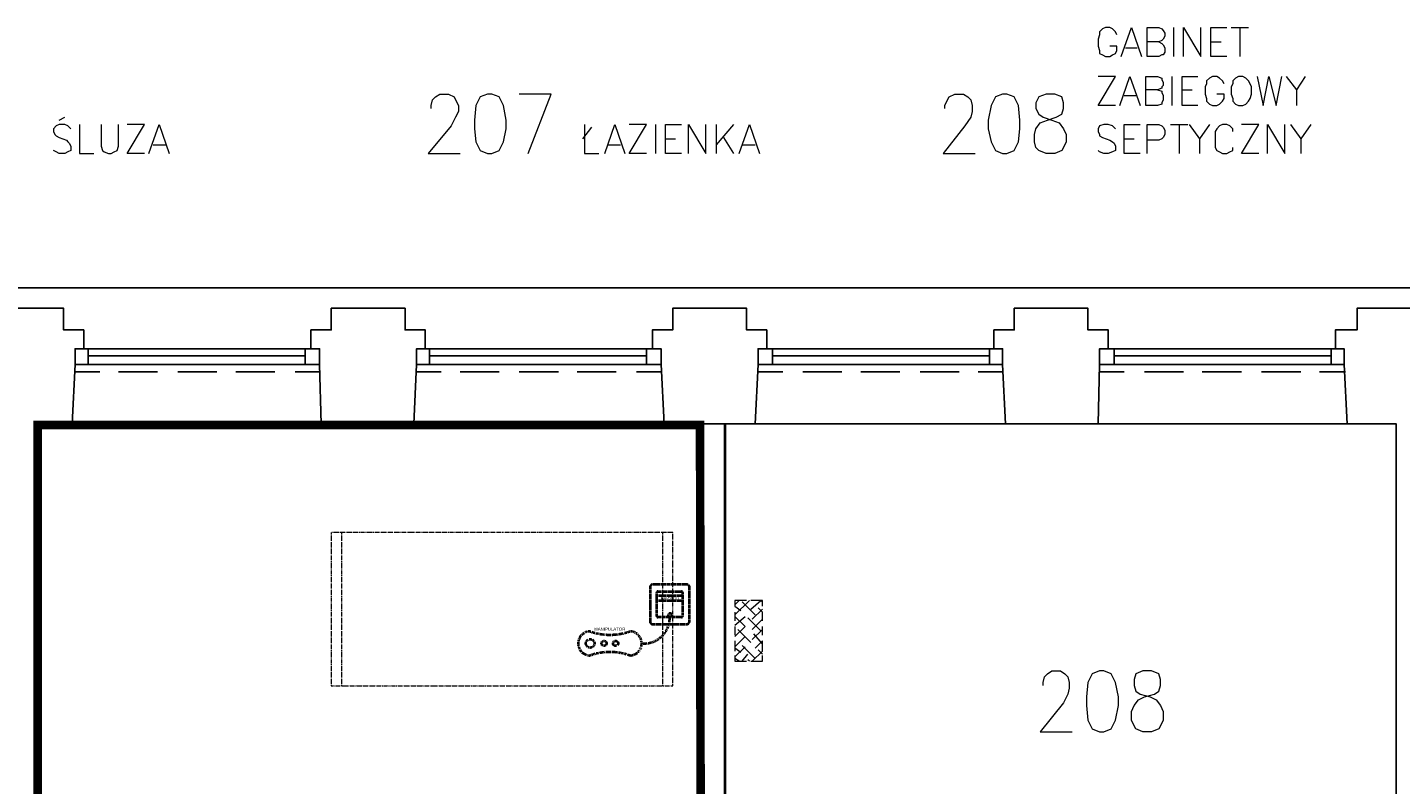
# Model space of a CAD drawing. Header units: millimetres. Extents: x 1 to 17496, y 1 to 30809.
# Tile 196 of 256: x 9882 to 10681, y 22245 to 22686. Entities that reach past the tile are written whole.
import ezdxf
from ezdxf.enums import TextEntityAlignment as Align

# ---------------------------------------------------------------- set-up
doc = ezdxf.new("R2010")
doc.units = ezdxf.units.MM
doc.linetypes.add('BORDER', pattern=[1.75, 0.5, -0.25, 0.5, -0.25, 0, -0.25])
doc.linetypes.add('CENTER', pattern=[2, 1.25, -0.25, 0.25, -0.25])
for name, color, linetype, lineweight in [('0_Przyz_FAP3010', 1, 'CENTER', 40), ('0_Przyz_Manipulator', 1, 'BORDER', 40), ('0_Przyz_Sala chorych', 5, 'BORDER', 40), ('0_Przyz_łóżko', 150, 'BORDER', 40)]:
    doc.layers.add(name, color=color, linetype=linetype, lineweight=lineweight)
for name, color, linetype in [('2DE_TXTMARK', 41, 'Continuous'), ('2DE_TXTNUM', 11, 'Continuous'), ('Opisy', 255, 'Continuous'), ('PDF _Geometria', 7, 'Continuous')]:
    doc.layers.add(name, color=color, linetype=linetype)
doc.styles.add('CP_ATTR', font='ARIAL.TTF')
doc.styles.add('CP_ELATT', font='ARIAL.TTF')

# ---------------------------------------------------------------- blocks, each defined once
blk = doc.blocks.new('2de_abb_sig_045_1psoxj')
blk.add_lwpolyline([(0, 20), (0, 0, 0.414214), (1.5, -1.5), (21.5, -1.5, 0.414214), (23, 0), (23, 20, 0.414214), (21.5, 21.5), (1.5, 21.5, 0.414214)], format="xyb", close=True)
at = {"flags": 128}
for points in [[(4, 3.1), (4, 16.9)], [(4.6, 17.5), (18.4, 17.5)], [(19, 16.9), (19, 3.1)], [(18.4, 2.5), (4.6, 2.5)]]:
    blk.add_lwpolyline(points, dxfattribs=at)
for centre, start, end in [((4.6, 16.9), 90, 180), ((18.4, 16.9), 0, 90), ((4.6, 3.1), 180, 270), ((18.4, 3.1), 270, 0)]:
    blk.add_arc(centre, 0.6, start, end)
at = {"linetype": 'Continuous', "style": 'CP_ATTR', "flags": 9}
for tag in ['NAME', 'ARTICLE', 'MARK2', 'OTHER1', 'PRODUCT-TYPE', 'ORDER-NO', 'PRODUCER', 'VOLTAGE', 'CURRENT', 'POWER', 'CHARACTER', 'IP', 'OTHER', 'LINK', 'WEIGHT', 'NUMBER', 'GROUP', 'FUNCTION', 'EL-STATUS']:
    blk.add_attdef(tag, text='', height=0.00005, dxfattribs=at).set_placement((0, 0), align=Align.MIDDLE_LEFT)
at = {"layer": '2DE_TXTMARK', "linetype": 'ByBlock', "style": 'CP_ATTR', "width": 0.8, "flags": 8}
blk.add_attdef('MARK1', text='', height=1.8, dxfattribs=at).set_placement((11.5, 27), align=Align.CENTER)
at = {"layer": '2DE_TXTNUM', "style": 'CP_ELATT', "width": 0.8}
blk.add_attdef('TAG', text='', height=2.5, dxfattribs=at).set_placement((11.5, 23), align=Align.CENTER)
blk = doc.blocks.new('2de_abb_sig_012_53oms7o')
at = {"layer": '0_Przyz_FAP3010', "color": 1}
for p, q in [((15, 5), (0, 5)), ((15, 2), (0, 2)), ((6.68, -7.5), (6.68, -5.79)), ((8.63, -7.5), (8.63, -5.79))]:
    blk.add_line(p, q, dxfattribs=at)
at = {"layer": '0_Przyz_FAP3010', "color": 1, "flags": 128}
for points in [[(0, -6.9), (0, 6.9)], [(0.6, 7.5), (14.4, 7.5)], [(15, 6.9), (15, -6.9)], [(14.4, -7.5), (0.6, -7.5)]]:
    blk.add_lwpolyline(points, dxfattribs=at)
at = {"layer": '0_Przyz_FAP3010', "color": 1}
for centre, radius, start, end in [((0.6, 6.9), 0.6, 90, 180), ((14.4, 6.9), 0.6, 0, 90), ((0.6, -6.9), 0.6, 180, 270), ((7.65, -6.54), 1.23, 37.66917, 142.33083), ((14.4, -6.9), 0.6, 270, 0)]:
    blk.add_arc(centre, radius, start, end, dxfattribs=at)
at = {"layer": '0_Przyz_FAP3010', "color": 1, "style": 'CP_ELATT', "width": 0.8}
blk.add_attdef('TAG', text='', height=2.5, dxfattribs=at).set_placement((7.5, 9), align=Align.CENTER)
at = {"layer": '0_Przyz_FAP3010', "color": 1, "linetype": 'ByBlock', "style": 'CP_ATTR', "width": 0.8, "flags": 8}
blk.add_attdef('MARK1', text='', height=1.8, dxfattribs=at).set_placement((7.5, 3.5), align=Align.MIDDLE_CENTER)
at = {"layer": '0_Przyz_FAP3010', "color": 1, "linetype": 'Continuous', "style": 'CP_ATTR', "flags": 9}
for tag in ['NAME', 'ARTICLE', 'MARK2', 'OTHER1', 'PRODUCT-TYPE', 'ORDER-NO', 'PRODUCER', 'VOLTAGE', 'CURRENT', 'POWER', 'CHARACTER', 'IP', 'OTHER', 'LINK', 'WEIGHT', 'NUMBER', 'GROUP', 'FUNCTION', 'EL-STATUS']:
    blk.add_attdef(tag, text='', height=0.00005, dxfattribs=at).set_placement((0, -6.9), align=Align.MIDDLE_LEFT)
blk = doc.blocks.new('2de_abb_sig_n52_f0txfx9')
for centre, radius in [((-46.34, -15.39), 2.5), ((-38.25, -15.39), 1.5), ((-31.53, -15.39), 1.5)]:
    blk.add_circle(centre, radius)
for centre, radius, start, end in [((-15.05, -0.39), 15.06, 265.11181, 1.48602), ((-46.34, -15.39), 7, 90, 270), ((-34.83, 24.3), 34.66, 250.62217, 289.37783), ((-23.33, -15.39), 7, 270, 90), ((-34.83, -55.09), 34.66, 70.62217, 109.37783)]:
    blk.add_arc(centre, radius, start, end)
at = {"linetype": 'Continuous', "style": 'CP_ATTR', "flags": 9}
for tag in ['ARTICLE', 'NAME', 'EL-STATUS', 'FUNCTION', 'GROUP', 'NUMBER', 'WEIGHT', 'LINK', 'OTHER', 'IP', 'CHARACTER', 'POWER', 'CURRENT', 'VOLTAGE', 'PRODUCER', 'ORDER-NO', 'PRODUCT-TYPE', 'OTHER1', 'MARK2']:
    blk.add_attdef(tag, text='', height=0.00005, dxfattribs=at).set_placement((-46.34, -22.39), align=Align.MIDDLE_LEFT)
at = {"layer": '2DE_TXTMARK', "linetype": 'ByBlock', "style": 'CP_ATTR', "width": 0.8, "flags": 8}
blk.add_attdef('MARK1', text='', height=1.8, dxfattribs=at).set_placement((-34.94, -7.09), align=Align.MIDDLE_CENTER)
at = {"layer": '2DE_TXTNUM', "style": 'CP_ELATT', "width": 0.8}
blk.add_attdef('TAG', text='', height=2.5, dxfattribs=at).set_placement((-34.94, -4.09), align=Align.CENTER)

msp = doc.modelspace()

# ---------------------------------------------------------------- linework, layer by layer
at = {"layer": '0_Przyz_Sala chorych', "ltscale": 500, "const_width": 5}
msp.add_lwpolyline([(10068.31, 21813.93), (9887.98, 21813.93), (9887.98, 22454.31), (10273.53, 22454.31), (10273.94, 22160.79), (10273.54, 21997.29), (10068.29, 21997.29)], close=True, dxfattribs=at)
at = {"layer": '0_Przyz_łóżko', "lineweight": 18}
msp.add_lwpolyline([(10257.6, 22302.43), (10257.6, 22391.7), (10058.84, 22391.7), (10058.84, 22302.43)], close=True, dxfattribs=at)
for points in [[(10064.73, 22391.7), (10064.73, 22302.43)], [(10251.71, 22391.7), (10251.71, 22302.43)]]:
    msp.add_lwpolyline(points, dxfattribs=at)
at = {"layer": 'Opisy', "lineweight": 18}
for points in [[(10516.17, 22681.43), (10515.32, 22683.11), (10513.64, 22684.8), (10511.95, 22685.64), (10509.43, 22685.64), (10507.74, 22684.8), (10506.06, 22683.11), (10506.06, 22681.43), (10505.22, 22678.9), (10505.22, 22674.69), (10506.06, 22672.17), (10506.06, 22670.48), (10507.74, 22669.64), (10509.43, 22668.8), (10511.95, 22668.8), (10513.64, 22669.64), (10515.32, 22670.48), (10516.17, 22672.17), (10516.17, 22674.69), (10511.95, 22674.69)], [(10518.69, 22668.8), (10524.59, 22685.64), (10530.48, 22668.8)], [(10540.59, 22677.22), (10542.27, 22676.38), (10543.12, 22675.53), (10543.96, 22673.85), (10543.96, 22671.32), (10543.12, 22669.64), (10542.27, 22669.64), (10540.59, 22668.8), (10533.85, 22668.8), (10533.85, 22685.64), (10540.59, 22685.64), (10542.27, 22684.8), (10543.12, 22683.96), (10543.96, 22682.27), (10543.96, 22680.59), (10543.12, 22678.9), (10542.27, 22678.06), (10540.59, 22677.22), (10533.85, 22677.22)], [(10549.01, 22685.64), (10549.01, 22668.8)], [(10554.91, 22668.8), (10554.91, 22685.64), (10565.01, 22668.8), (10565.01, 22685.64)], [(10580.17, 22668.8), (10570.91, 22668.8), (10570.91, 22685.64), (10580.17, 22685.64)], [(10582.7, 22685.64), (10592.81, 22685.64)], [(10587.75, 22685.64), (10587.75, 22668.8)], [(10521.22, 22673.85), (10527.96, 22673.85)], [(10570.91, 22677.22), (10576.81, 22677.22)], [(10515.32, 22640.16), (10505.22, 22640.16), (10515.32, 22657.01), (10505.22, 22657.01)], [(10517.85, 22640.16), (10523.75, 22657.01), (10529.64, 22640.16)], [(10539.75, 22649.43), (10542.27, 22648.58), (10542.27, 22647.74), (10543.12, 22646.06), (10543.12, 22643.53), (10542.27, 22641.84), (10542.27, 22641), (10539.75, 22640.16), (10533.01, 22640.16), (10533.01, 22657.01), (10539.75, 22657.01), (10542.27, 22656.16), (10542.27, 22655.32), (10543.12, 22653.64), (10543.12, 22651.95), (10542.27, 22651.11), (10542.27, 22650.27), (10539.75, 22649.43), (10533.01, 22649.43)], [(10548.17, 22657.01), (10548.17, 22640.16)], [(10563.33, 22640.16), (10554.07, 22640.16), (10554.07, 22657.01), (10563.33, 22657.01)], [(10554.07, 22649.43), (10559.96, 22649.43)], [(10578.49, 22652.79), (10577.65, 22654.48), (10575.96, 22656.16), (10574.28, 22657.01), (10571.75, 22657.01), (10570.07, 22656.16), (10568.38, 22654.48), (10568.38, 22652.79), (10567.54, 22651.11), (10567.54, 22646.9), (10568.38, 22644.37), (10568.38, 22642.69), (10570.07, 22641), (10571.75, 22640.16), (10574.28, 22640.16), (10575.96, 22641), (10577.65, 22642.69), (10578.49, 22644.37), (10578.49, 22646.9), (10574.28, 22646.9)], [(10597.86, 22657.01), (10601.23, 22640.16), (10604.6, 22657.01), (10608.81, 22640.16), (10612.18, 22657.01)], [(10614.71, 22657.01), (10620.6, 22649.43), (10620.6, 22640.16)], [(10625.65, 22657.01), (10620.6, 22649.43)], [(10116.95, 22638.48), (10116.95, 22640.16), (10117.79, 22643.53), (10119.48, 22645.21), (10122, 22646.9), (10127.06, 22646.9), (10130.43, 22645.21), (10131.27, 22643.53), (10132.95, 22640.16), (10132.95, 22636.79), (10131.27, 22633.42), (10128.74, 22628.37), (10115.27, 22612.37), (10133.8, 22612.37)], [(10173.38, 22612.37), (10186.86, 22646.9), (10168.33, 22646.9)], [(10415.94, 22638.48), (10415.94, 22640.16), (10417.63, 22643.53), (10418.47, 22645.21), (10421.84, 22646.9), (10426.89, 22646.9), (10429.42, 22645.21), (10431.1, 22643.53), (10431.94, 22640.16), (10431.94, 22636.79), (10431.1, 22633.42), (10427.73, 22628.37), (10415.1, 22612.37), (10433.63, 22612.37)], [(10520.38, 22646.06), (10527.11, 22646.06)], [(9900.5, 22631.74), (9903.87, 22633.42)], [(9907.24, 22626.68), (9905.55, 22628.37), (9903.87, 22629.21), (9900.5, 22629.21), (9898.82, 22628.37), (9897.13, 22626.68), (9897.13, 22625), (9897.97, 22623.32), (9898.82, 22622.47), (9900.5, 22621.63), (9904.71, 22619.95), (9905.55, 22619.1), (9906.4, 22618.26), (9907.24, 22616.58), (9907.24, 22614.05), (9905.55, 22613.21), (9903.87, 22612.37), (9900.5, 22612.37), (9898.82, 22613.21), (9897.13, 22614.05)], [(9912.29, 22629.21), (9912.29, 22612.37), (9920.71, 22612.37)], [(9924.92, 22629.21), (9924.92, 22616.58), (9925.77, 22614.05), (9926.61, 22613.21), (9929.14, 22612.37), (9930.82, 22612.37), (9932.5, 22613.21), (9934.19, 22614.05), (9935.03, 22616.58), (9935.03, 22629.21)], [(9950.19, 22612.37), (9940.08, 22612.37), (9950.19, 22629.21), (9940.08, 22629.21)], [(9952.72, 22612.37), (9958.61, 22629.21), (9964.51, 22612.37)], [(10205.39, 22620.79), (10210.44, 22627.53)], [(10206.23, 22629.21), (10206.23, 22612.37), (10214.65, 22612.37)], [(10218.02, 22612.37), (10223.91, 22629.21), (10229.81, 22612.37)], [(10242.44, 22612.37), (10232.34, 22612.37), (10242.44, 22629.21), (10232.34, 22629.21)], [(10247.5, 22629.21), (10247.5, 22612.37)], [(10262.66, 22612.37), (10253.39, 22612.37), (10253.39, 22629.21), (10262.66, 22629.21)], [(10266.87, 22612.37), (10266.87, 22629.21), (10276.97, 22612.37), (10276.97, 22629.21)], [(10282.87, 22629.21), (10282.87, 22612.37)], [(10292.98, 22629.21), (10282.87, 22617.42)], [(10296.35, 22612.37), (10302.24, 22629.21), (10308.14, 22612.37)], [(10515.32, 22626.68), (10513.64, 22628.37), (10511.11, 22629.21), (10508.59, 22629.21), (10506.06, 22628.37), (10505.22, 22626.68), (10505.22, 22625), (10506.06, 22623.32), (10506.06, 22622.47), (10507.74, 22621.63), (10511.95, 22619.95), (10513.64, 22619.1), (10514.48, 22618.26), (10515.32, 22616.58), (10515.32, 22614.05), (10513.64, 22613.21), (10511.11, 22612.37), (10508.59, 22612.37), (10506.06, 22613.21), (10505.22, 22614.05)], [(10529.64, 22612.37), (10520.38, 22612.37), (10520.38, 22629.21), (10529.64, 22629.21)], [(10533.85, 22612.37), (10533.85, 22629.21), (10540.59, 22629.21), (10542.27, 22628.37), (10543.12, 22627.53), (10543.96, 22625.84), (10543.96, 22623.32), (10543.12, 22621.63), (10542.27, 22620.79), (10540.59, 22619.95), (10533.85, 22619.95)], [(10547.33, 22629.21), (10557.43, 22629.21)], [(10552.38, 22629.21), (10552.38, 22612.37)], [(10558.28, 22629.21), (10564.17, 22620.79), (10564.17, 22612.37)], [(10570.07, 22629.21), (10564.17, 22620.79)], [(10583.54, 22625), (10583.54, 22626.68), (10581.86, 22628.37), (10580.17, 22629.21), (10577.65, 22629.21), (10575.96, 22628.37), (10574.28, 22626.68), (10573.44, 22625), (10573.44, 22615.74), (10574.28, 22614.05), (10575.96, 22613.21), (10577.65, 22612.37), (10580.17, 22612.37), (10581.86, 22613.21), (10583.54, 22614.05), (10583.54, 22615.74)], [(10598.7, 22612.37), (10588.6, 22612.37), (10598.7, 22629.21), (10588.6, 22629.21)], [(10603.76, 22612.37), (10603.76, 22629.21), (10613.86, 22612.37), (10613.86, 22629.21)], [(10617.23, 22629.21), (10623.13, 22620.79), (10623.13, 22612.37)], [(10629.02, 22629.21), (10623.13, 22620.79)], [(9955.24, 22617.42), (9962.82, 22617.42)], [(10219.7, 22617.42), (10227.28, 22617.42)], [(10253.39, 22620.79), (10259.29, 22620.79)], [(10287.08, 22621.63), (10292.98, 22612.37)], [(10298.03, 22617.42), (10305.61, 22617.42)], [(10520.38, 22620.79), (10526.27, 22620.79)]]:
    msp.add_lwpolyline(points, dxfattribs=at)
for points in [[(10586.91, 22657.01), (10585.23, 22656.16), (10583.54, 22654.48), (10583.54, 22652.79), (10582.7, 22651.11), (10582.7, 22646.9), (10583.54, 22644.37), (10583.54, 22642.69), (10585.23, 22641), (10586.91, 22640.16), (10589.44, 22640.16), (10591.12, 22641), (10592.81, 22642.69), (10593.65, 22644.37), (10594.49, 22646.9), (10594.49, 22651.11), (10593.65, 22652.79), (10592.81, 22654.48), (10591.12, 22656.16), (10589.44, 22657.01)], [(10149.8, 22646.9), (10145.59, 22645.21), (10143.06, 22640.16), (10142.22, 22631.74), (10142.22, 22626.68), (10143.06, 22619.1), (10145.59, 22614.05), (10149.8, 22612.37), (10152.33, 22612.37), (10156.54, 22614.05), (10159.06, 22619.1), (10160.75, 22626.68), (10160.75, 22631.74), (10159.06, 22640.16), (10156.54, 22645.21), (10152.33, 22646.9)], [(10449.63, 22646.9), (10445.42, 22645.21), (10442.89, 22640.16), (10441.21, 22631.74), (10441.21, 22626.68), (10442.89, 22619.1), (10445.42, 22614.05), (10449.63, 22612.37), (10452.16, 22612.37), (10456.37, 22614.05), (10458.89, 22619.1), (10459.74, 22626.68), (10459.74, 22631.74), (10458.89, 22640.16), (10456.37, 22645.21), (10452.16, 22646.9)], [(10474.9, 22646.9), (10470.69, 22645.21), (10469, 22641.84), (10469, 22638.48), (10470.69, 22635.11), (10473.21, 22633.42), (10478.27, 22631.74), (10482.48, 22630.05), (10485, 22626.68), (10486.69, 22623.32), (10486.69, 22619.1), (10485, 22615.74), (10484.16, 22614.05), (10479.95, 22612.37), (10474.9, 22612.37), (10470.69, 22614.05), (10469, 22615.74), (10468.16, 22619.1), (10468.16, 22623.32), (10469, 22626.68), (10471.53, 22630.05), (10475.74, 22631.74), (10480.79, 22633.42), (10484.16, 22635.11), (10485, 22638.48), (10485, 22641.84), (10484.16, 22645.21), (10479.95, 22646.9)]]:
    msp.add_lwpolyline(points, close=True, dxfattribs=at)
at = {"layer": 'PDF _Geometria', "lineweight": 25}
for points in [[(11472.93, 22534.04), (11274.17, 22534.04), (11074.56, 22534.04), (10875.8, 22534.04), (10677.03, 22534.04), (10478.27, 22534.04), (10279.5, 22534.04), (10079.89, 22534.04), (9881.13, 22534.04), (9682.36, 22534.04), (9483.6, 22534.04), (9284.83, 22534.04), (9085.23, 22534.04), (8886.46, 22534.04), (8687.7, 22534.04)], [(9751.43, 21744.88), (9939.24, 21744.88), (9939.24, 21789.51), (9887.87, 21789.51), (9887.87, 22454.87), (9908.08, 22454.87), (9909.76, 22489.4), (9909.76, 22498.67), (9914.82, 22498.67), (9914.82, 22509.62), (9903.03, 22509.62), (9903.03, 22522.25), (9881.13, 22522.25), (9860.07, 22522.25), (9860.07, 22509.62), (9848.28, 22509.62), (9848.28, 22498.67), (9853.34, 22498.67), (9853.34, 22489.4), (9854.18, 22454.87), (9709.32, 22454.87)], [(10052.94, 22454.87), (10106.84, 22454.87), (10108.53, 22489.4), (10108.53, 22498.67), (10113.58, 22498.67), (10113.58, 22509.62), (10101.79, 22509.62), (10101.79, 22522.25), (10079.89, 22522.25), (10058.84, 22522.25), (10058.84, 22509.62), (10047.05, 22509.62), (10047.05, 22498.67), (10052.1, 22498.67), (10052.1, 22489.4), (10052.94, 22454.87), (9908.08, 22454.87)], [(10252.55, 22454.87), (10305.61, 22454.87), (10307.29, 22489.4), (10307.29, 22498.67), (10312.35, 22498.67), (10312.35, 22509.62), (10300.56, 22509.62), (10300.56, 22522.25), (10279.5, 22522.25), (10257.6, 22522.25), (10257.6, 22509.62), (10245.81, 22509.62), (10245.81, 22498.67), (10250.87, 22498.67), (10250.87, 22489.4), (10252.55, 22454.87), (10106.84, 22454.87)], [(10451.31, 22454.87), (10505.22, 22454.87), (10506.06, 22489.4), (10506.06, 22498.67), (10511.11, 22498.67), (10511.11, 22509.62), (10499.32, 22509.62), (10499.32, 22522.25), (10478.27, 22522.25), (10456.37, 22522.25), (10456.37, 22509.62), (10444.58, 22509.62), (10444.58, 22498.67), (10449.63, 22498.67), (10449.63, 22489.4), (10451.31, 22454.87), (10305.61, 22454.87)], [(10540.59, 21744.88), (10944.86, 21744.88), (10944.86, 21789.51), (10695.56, 21789.51), (10695.56, 22454.87), (10703.98, 22454.87), (10705.67, 22489.4), (10705.67, 22498.67), (10710.72, 22498.67), (10710.72, 22509.62), (10698.09, 22509.62), (10698.09, 22522.25), (10677.03, 22522.25), (10655.97, 22522.25), (10655.97, 22509.62), (10643.34, 22509.62), (10643.34, 22498.67), (10648.39, 22498.67), (10648.39, 22489.4), (10650.08, 22454.87), (10505.22, 22454.87)], [(10052.1, 22498.67), (9909.76, 22498.67)], [(9917.34, 22498.67), (9917.34, 22489.4)], [(10043.68, 22498.67), (10043.68, 22489.4)], [(10250.87, 22498.67), (10108.53, 22498.67)], [(10116.11, 22498.67), (10116.11, 22489.4)], [(10242.44, 22498.67), (10242.44, 22489.4)], [(10449.63, 22498.67), (10307.29, 22498.67)], [(10315.72, 22498.67), (10315.72, 22489.4)], [(10442.05, 22498.67), (10442.05, 22489.4)], [(10648.39, 22498.67), (10506.06, 22498.67)], [(10514.48, 22498.67), (10514.48, 22489.4)], [(10640.81, 22498.67), (10640.81, 22489.4)], [(10043.68, 22494.46), (9917.34, 22494.46)], [(10242.44, 22494.46), (10116.11, 22494.46)], [(10442.05, 22494.46), (10315.72, 22494.46)], [(10640.81, 22494.46), (10514.48, 22494.46)], [(10052.1, 22489.4), (9909.76, 22489.4)], [(9924.08, 22485.19), (9909.76, 22485.19)], [(9957.77, 22485.19), (9935.03, 22485.19)], [(9992.3, 22485.19), (9969.56, 22485.19)], [(10025.99, 22485.19), (10003.25, 22485.19)], [(10052.1, 22485.19), (10037.78, 22485.19)], [(10250.87, 22489.4), (10108.53, 22489.4)], [(10122.85, 22485.19), (10108.53, 22485.19)], [(10156.54, 22485.19), (10133.8, 22485.19)], [(10191.07, 22485.19), (10168.33, 22485.19)], [(10224.76, 22485.19), (10202.02, 22485.19)], [(10250.87, 22485.19), (10236.55, 22485.19)], [(10449.63, 22489.4), (10307.29, 22489.4)], [(10321.61, 22485.19), (10307.29, 22485.19)], [(10356.14, 22485.19), (10333.4, 22485.19)], [(10389.83, 22485.19), (10367.09, 22485.19)], [(10424.36, 22485.19), (10401.62, 22485.19)], [(10449.63, 22485.19), (10435.31, 22485.19)], [(10648.39, 22489.4), (10506.06, 22489.4)], [(10520.38, 22485.19), (10506.06, 22485.19)], [(10554.91, 22485.19), (10532.17, 22485.19)], [(10588.6, 22485.19), (10565.86, 22485.19)], [(10623.13, 22485.19), (10600.39, 22485.19)], [(10649.24, 22485.19), (10634.08, 22485.19)], [(10437, 21789.51), (10678.72, 21789.51), (10678.72, 22454.87), (10650.08, 22454.87)]]:
    msp.add_lwpolyline(points, dxfattribs=at)
at = {"layer": 'PDF _Geometria', "lineweight": 18}
for points in [[(9979.67, 22454.87), (9961.98, 22454.87)], [(10300.56, 22352.12), (10293.82, 22352.12), (10293.82, 22348.75), (10297.19, 22346.22)], [(10293.82, 22349.59), (10296.35, 22352.12)], [(10293.82, 22343.7), (10302.24, 22352.12)], [(10305.61, 22343.7), (10298.03, 22351.28)], [(10309.82, 22348.75), (10309.82, 22352.12), (10303.08, 22352.12)], [(10303.08, 22347.07), (10308.98, 22352.12), (10309.82, 22351.28)], [(10303.93, 22341.17), (10309.82, 22347.07)], [(10309.82, 22340.33), (10309.82, 22345.38), (10307.29, 22347.91)], [(10293.82, 22345.38), (10293.82, 22340.33)], [(10293.82, 22337.8), (10299.71, 22342.86)], [(10293.82, 22331.06), (10299.71, 22336.96), (10293.82, 22342.86)], [(10308.98, 22334.43), (10301.4, 22342.01)], [(10303.93, 22335.28), (10309.82, 22341.17)], [(10293.82, 22336.96), (10293.82, 22331.91)], [(10293.82, 22325.17), (10299.71, 22331.06)], [(10303.08, 22327.7), (10295.5, 22335.28)], [(10303.93, 22329.38), (10309.82, 22335.28)], [(10309.82, 22326.85), (10304.77, 22332.75)], [(10309.82, 22331.91), (10309.82, 22336.96)], [(10293.82, 22328.54), (10293.82, 22322.64)], [(10293.82, 22319.27), (10299.71, 22325.17)], [(10297.19, 22321.8), (10293.82, 22324.33)], [(10305.61, 22318.43), (10298.03, 22326.01)], [(10303.93, 22316.75), (10309.82, 22322.64), (10309.82, 22328.54), (10305.61, 22324.33)], [(10309.82, 22320.96), (10307.29, 22323.48)], [(10293.82, 22320.12), (10293.82, 22316.75), (10300.56, 22316.75)], [(10296.35, 22316.75), (10293.82, 22318.43)], [(10298.03, 22316.75), (10301.4, 22320.96)], [(10302.24, 22316.75), (10301.4, 22317.59)], [(10303.08, 22316.75), (10309.82, 22316.75), (10309.82, 22320.12)], [(10309.82, 22316.75), (10309.82, 22317.59)], [(10473.21, 22302.71), (10473.21, 22304.39), (10474.05, 22307.76), (10475.74, 22309.45), (10478.27, 22311.13), (10483.32, 22311.13), (10485.85, 22309.45), (10487.53, 22307.76), (10488.37, 22304.39), (10488.37, 22301.02), (10487.53, 22297.66), (10485, 22292.6), (10471.53, 22275.76), (10490.06, 22275.76)]]:
    msp.add_lwpolyline(points, dxfattribs=at)
at = {"layer": 'PDF _Geometria', "lineweight": 40}
for points in [[(10273.61, 22454.87), (10273.61, 21998.39), (10184.33, 21998.39), (10184.33, 21984.07), (10273.61, 21984.07), (10273.61, 21789.51)], [(10287.92, 22454.87), (10287.92, 21789.51)]]:
    msp.add_lwpolyline(points, dxfattribs=at)
at = {"layer": 'PDF _Geometria', "lineweight": 18}
for points in [[(10273.61, 22420.34), (10273.61, 22401.81)], [(10287.92, 22401.81), (10287.92, 22420.34)], [(10506.06, 22311.13), (10501.85, 22309.45), (10499.32, 22304.39), (10498.48, 22295.97), (10498.48, 22290.92), (10499.32, 22282.5), (10501.85, 22277.44), (10506.06, 22275.76), (10508.59, 22275.76), (10512.8, 22277.44), (10515.32, 22282.5), (10517.01, 22290.92), (10517.01, 22295.97), (10515.32, 22304.39), (10512.8, 22309.45), (10508.59, 22311.13)], [(10531.33, 22311.13), (10527.11, 22309.45), (10526.27, 22306.08), (10526.27, 22302.71), (10527.11, 22299.34), (10529.64, 22297.66), (10535.54, 22295.97), (10538.91, 22294.29), (10541.43, 22290.92), (10543.12, 22287.55), (10543.12, 22282.5), (10541.43, 22279.13), (10540.59, 22277.44), (10536.38, 22275.76), (10531.33, 22275.76), (10527.11, 22277.44), (10526.27, 22279.13), (10524.59, 22282.5), (10524.59, 22287.55), (10526.27, 22290.92), (10528.8, 22294.29), (10532.17, 22295.97), (10538.06, 22297.66), (10540.59, 22299.34), (10541.43, 22302.71), (10541.43, 22306.08), (10540.59, 22309.45), (10536.38, 22311.13)]]:
    msp.add_lwpolyline(points, close=True, dxfattribs=at)

# ---------------------------------------------------------------- block references
at = {"layer": '0_Przyz_FAP3010', "lineweight": -3}
msp.add_blockref('2de_abb_sig_045_1psoxj', (10244.39, 22339.88), dxfattribs=at)
ref = msp.add_blockref('2de_abb_sig_012_53oms7o', (10248.39, 22349.88), dxfattribs=at)
ref.add_attrib('MARK1', 'FAP3010', dxfattribs={"layer": '2DE_TXTMARK', "linetype": 'ByBlock', "height": 1.8, "style": 'CP_ATTR', "width": 0.8, "flags": 8}).set_placement((10255.89, 22353.38), align=Align.MIDDLE_CENTER)
at = {"layer": '0_Przyz_Manipulator', "lineweight": -3}
msp.add_blockref('2de_abb_sig_n52_f0txfx9', (10255.9, 22342.53), dxfattribs=at).add_auto_attribs({'MARK1': 'MANIPULATOR'})

doc.saveas('drawing.dxf')
